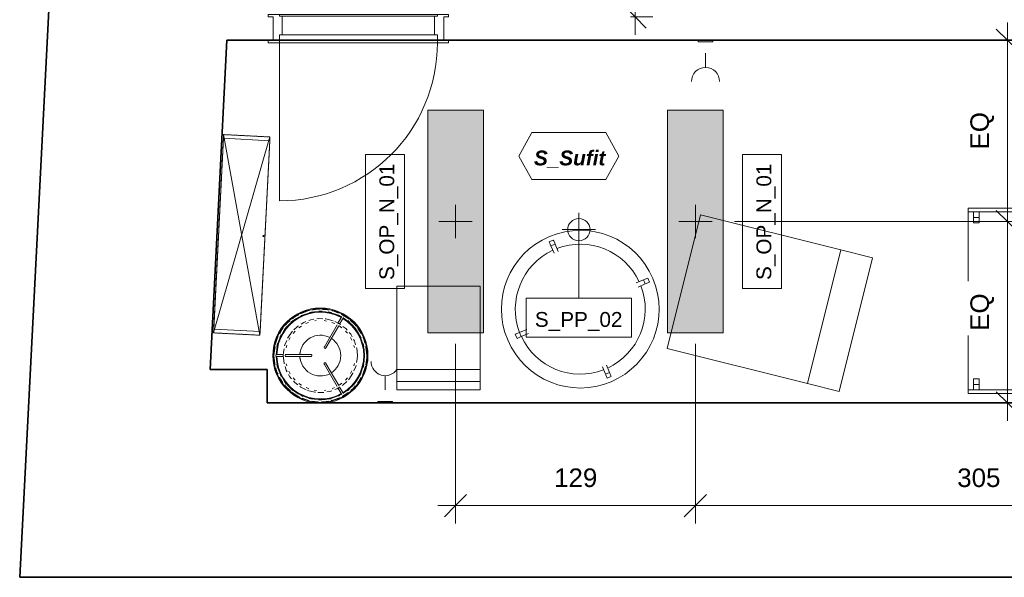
# Model space of a CAD drawing. Header units: centimetres. Extents: x -923 to 131, y 2044 to 2827.
# Tile 1 of 14: x -916 to -385, y 2044 to 2345. Entities that reach past the tile are written whole.
import ezdxf

# ---------------------------------------------------------------- set-up
doc = ezdxf.new("R2010")
doc.units = ezdxf.units.CM
doc.linetypes.add('Kreska', pattern=[0.635, 0.3175, -0.3175])
for name, color, linetype, lineweight in [('_Przerywana-1', 10, 'Kreska', 18), ('_Ukryte linie_-1', 253, 'Kreska', 18), ('Drzwi-1', 253, 'Continuous', 18), ('Meble-1', 253, 'Continuous', 18), ('Modele ogólne-1', 253, 'Continuous', 18), ('Oprawy oświetleniowe', 7, 'Continuous', 18), ('Oprawy oświetleniowe-1', 253, 'Continuous', 18), ('Osprzęt elektryczny-1', 253, 'Continuous', 18), ('Oznaczenia wielu kategorii', 50, 'Continuous', 9), ('Oznaczenia wielu kategorii-1', 7, 'Continuous', 9), ('Symbol gniazda-1', 253, 'Continuous', 18), ('Wymiary', 50, 'Continuous', 9), ('Wymiary-40', 50, 'Continuous', 9), ('Zabudowa-1', 253, 'Continuous', 18), ('Ściany', 7, 'Continuous', 18), ('Ściany-2', 250, 'Continuous', 35)]:
    doc.layers.add(name, color=color, linetype=linetype, lineweight=lineweight)
doc.styles.add('Arial', font='arial.ttf', dxfattribs={"height": 8})
doc.styles.add('Arial_1', font='arial.ttf', dxfattribs={"height": 10})
doc.styles.add('Arial_B_I', font='arialbi.ttf', dxfattribs={"height": 8})
doc.dimstyles.new('Przekątna_-_2_5_mm_Arial', dxfattribs={"dimscale": 30.48, "dimtxt": 10.202594, "dimasz": 0.393701, "dimexe": 0.314961, "dimexo": 0.19685, "dimgap": 0.229659, "dimtad": 1, "dimdec": 0, "dimzin": 0, "dimdsep": 46, "dimtxsty": 'Arial_1', "dimblk1": 'OBLIQUE', "dimblk2": 'OBLIQUE', "dimsah": 1, "dimcen": 0.09, "dimdle": 0.314961, "dimazin": 0, "dimtfac": 1, "dimtdec": 4, "dimtix": 1, "dimtmove": 0, "dimatfit": 3, "dimfxl": 1, "dimtvp": 1, "dimtfill": 1, "dimtolj": 1, "dimtzin": 0, "dimarcsym": 2})

# ---------------------------------------------------------------- blocks, each defined once
blk = doc.blocks.new('TD_szafka_z_frontem1 - TD_szafka_z_frontem 2-862398-Rzut_sufitu projektowany')
at = {"layer": '_Ukryte linie_-1'}
for p, q in [((-53.5, -13.8), (53.5, -13.8)), ((-53.5, -38.8), (-53.5, -13.8)), ((53.5, -13.8), (53.5, -38.8)), ((53.5, -38.8), (-53.5, -38.8))]:
    blk.add_line(p, q, dxfattribs=at)
at = {"layer": 'Modele ogólne-1'}
for p, q in [((-53.5, -38.8), (-53.5, -13.8)), ((-53.5, -13.8), (-51.5, -13.8)), ((-53.5, -13.8), (53.5, -38.8)), ((53.5, -13.8), (-53.5, -38.8)), ((-51.5, -13.8), (-51.5, -38.8)), ((-51.5, -13.8), (51.5, -13.8)), ((-51.5, -38.8), (-51.5, -13.8)), ((51.5, -38.8), (51.5, -13.8)), ((51.5, -13.8), (53.5, -13.8)), ((51.5, -13.8), (51.5, -38.8)), ((53.5, -13.8), (53.5, -38.8)), ((-51.5, -38.8), (-53.5, -38.8)), ((51.5, -38.8), (-51.5, -38.8)), ((53.5, -38.8), (51.5, -38.8))]:
    blk.add_line(p, q, dxfattribs=at)
at = {"layer": 'Zabudowa-1'}
blk.add_circle((0, -38), 0.3, dxfattribs=at)
blk = doc.blocks.new('Bimroom_Collection_Dining_Chair_2022 - Dining Chair-486973-Rzut_sufitu projektowany')
at = {"layer": 'Meble-1'}
for p, q in [((22.5, 28), (-22.5, 28)), ((-22.5, 28), (-22.5, -28)), ((22.5, -28), (22.5, 28)), ((-22.5, 23.5), (22.5, 23.5)), ((-22.5, 17), (22.5, 17)), ((-22.5, -28), (22.5, -28))]:
    blk.add_line(p, q, dxfattribs=at)
blk = doc.blocks.new('Lighting_Floor-mounting_Orsjo-Belysning_Aria-Floor-Lamp - Black-V1-Rzut_sufitu projektowany')
at = {"layer": 'Oprawy oświetleniowe-1'}
for p, q in [((-10.49, 21.58), (-9.8, 21.84)), ((-5.81, 23.24), (-4.17, 23.53)), ((-0.86, 23.91), (0.97, 23.89)), ((4.21, 23.53), (5.94, 23.19)), ((9.43, 21.97), (10.61, 21.5)), ((-15.77, 17.96), (-14.69, 18.94)), ((-11.57, 14.95), (-10.22, 15.94)), ((-7.74, 17.24), (-6.37, 17.86)), ((-2.98, 18.69), (-2.2, 18.86)), ((2.09, 18.86), (3.28, 18.62)), ((9, 16.58), (2.16, 4.75)), ((3.03, 4.25), (9.88, 16.12)), ((6.27, 17.88), (7.73, 17.25)), ((9.75, 17.38), (7.73, 18.37)), ((11.54, 20.99), (9.49, 17.44)), ((10.13, 15.98), (11.51, 15)), ((10.38, 16.98), (12.4, 20.47)), ((14.81, 18.86), (15.63, 18.1)), ((-21.89, 9.67), (-21.07, 11.29)), ((-19.35, 14.04), (-18.26, 15.47)), ((-14.69, 11.92), (-13.55, 13.19)), ((13.49, 13.25), (14.63, 12)), ((18.35, 15.38), (19.38, 13.99)), ((21.13, 11.21), (21.92, 9.56)), ((-23.45, 4.93), (-23.01, 6.45)), ((-18.48, 4.26), (-18.05, 5.59)), ((-17.02, 8.3), (-16.21, 9.72)), ((16.18, 9.76), (16.99, 8.4)), ((18.1, 5.47), (18.47, 4.37)), ((23.02, 6.44), (23.46, 4.8)), ((-19.94, 0.5), (-22.6, 0.5)), ((-5.19, 0.5), (-18.94, 0.5)), ((-5.04, 0.5), (-5.19, 0.5)), ((-5.19, 0.5), (-5.04, 0.5)), ((2.08, 4.61), (2.16, 4.75)), ((2.95, 4.11), (3.03, 4.25)), ((3.03, 4.25), (2.95, 4.11)), ((-23.02, -6.44), (-23.46, -4.8)), ((-22.6, -0.5), (-19.94, -0.5)), ((-18.94, -0.5), (-5.19, -0.5)), ((-18.1, -5.47), (-18.47, -4.37)), ((-5.04, -0.5), (-5.19, -0.5)), ((2.08, -4.61), (2.16, -4.75)), ((2.16, -4.75), (2.08, -4.61)), ((2.16, -4.75), (9, -16.58)), ((2.95, -4.11), (3.03, -4.25)), ((9.88, -16.12), (3.03, -4.25)), ((18.48, -4.26), (18.05, -5.59)), ((23.45, -4.93), (23.01, -6.45)), ((-21.13, -11.21), (-21.92, -9.56)), ((-16.18, -9.76), (-16.99, -8.4)), ((17.02, -8.3), (16.21, -9.72)), ((21.89, -9.67), (21.07, -11.29)), ((-18.35, -15.38), (-19.38, -13.99)), ((-13.49, -13.25), (-14.63, -12)), ((-10.13, -15.98), (-11.51, -15)), ((11.57, -14.95), (10.22, -15.94)), ((14.69, -11.92), (13.55, -13.19)), ((19.35, -14.04), (18.26, -15.47)), ((-14.81, -18.86), (-15.63, -18.1)), ((-6.27, -17.88), (-7.71, -17.25)), ((-2.09, -18.86), (-3.28, -18.62)), ((2.98, -18.69), (2.2, -18.86)), ((7.71, -17.25), (6.37, -17.86)), ((9.49, -17.44), (11.54, -20.99)), ((10.19, -17.1), (10.4, -16.96)), ((12.4, -20.48), (10.38, -16.98)), ((15.77, -17.96), (14.69, -18.94)), ((-9.43, -21.97), (-10.61, -21.5)), ((-4.21, -23.53), (-5.94, -23.19)), ((0.86, -23.91), (-0.97, -23.89)), ((5.81, -23.24), (4.17, -23.53)), ((10.49, -21.58), (9.8, -21.84))]:
    blk.add_line(p, q, dxfattribs=at)
at = {"layer": 'Oprawy oświetleniowe-1', "flags": 128}
for points in [[(-11.67, 22.01), (-14.35, 20.48), (-15.03, 19.9)], [(-5.81, 24.29), (-6.13, 24.24), (-10.41, 22.73), (-10.64, 22.6)], [(-0.69, 24.92), (-1.64, 24.95), (-4.54, 24.49)], [(4.52, 24.49), (2.9, 24.83), (1.09, 24.88)], [(9.82, 22.88), (7.34, 23.9), (6.29, 24.12)], [(15.48, 19.62), (15.36, 19.73), (11.54, 22.18), (11.14, 22.34)], [(-16.38, 18.76), (-17.81, 17.54), (-18.82, 16.31)], [(-11.77, 16.1), (-12.35, 15.73), (-14.23, 13.91)], [(-7.84, 18.31), (-8.92, 17.9), (-10.4, 16.96)], [(-3.45, 19.6), (-5.12, 19.33), (-6.25, 18.91)], [(1.38, 19.85), (-1.11, 19.97), (-1.84, 19.85)], [(6.99, 18.73), (6.88, 18.78), (2.94, 19.78), (2.65, 19.8)], [(10.97, 16.67), (10.53, 17.01), (10.13, 17.2)], [(19.14, 16), (18.68, 16.62), (16.12, 19.02)], [(-19.98, 14.91), (-20.69, 14.03), (-21.92, 11.81)], [(-15.09, 13.09), (-15.27, 12.91), (-17.56, 9.56), (-17.63, 9.41)], [(14.4, 13.77), (13.74, 14.53), (12.19, 15.73)], [(17.13, 10.13), (16.39, 11.46), (15.51, 12.48)], [(22.01, 11.67), (21.37, 12.97), (20.16, 14.62)], [(-22.65, 10.49), (-22.89, 10.06), (-24.33, 5.76), (-24.35, 5.65)], [(-18.13, 8.22), (-19.13, 5.82), (-19.24, 5.27)], [(19.03, 5.81), (18.37, 7.91), (17.95, 8.67)], [(24, 6.64), (23.37, 8.89), (22.81, 10.02)], [(-24.44, 4.98), (-24.97, 1.26), (-25, 0)], [(-25, 0), (-24.59, -4.52), (-24.43, -5.1)], [(-24, 0.02), (-23.78, 0.42), (-23.51, 0.5)], [(-23.51, 0.5), (-23.11, 0.5), (-22.6, 0.5)], [(-22.6, 0.5), (-23.01, 0.5), (-23.51, 0.5), (-23.51, 0.5)], [(-19.55, 3.69), (-19.92, 1.84), (-20, 0)], [(-20, 0), (-19.59, -4.04), (-19.46, -4.44)], [(-5.04, 0.5), (-4.61, 0.27), (-4.54, 0)], [(-4.54, 0), (-4.77, -0.42), (-5.04, -0.5)], [(2.27, 3.93), (2.02, 4.34), (2.08, 4.61)], [(2.16, 4.75), (2.08, 4.61), (2.08, 4.61)], [(2.95, 4.11), (2.54, 3.86), (2.27, 3.93)], [(20, 0), (19.59, 4.04), (19.46, 4.44)], [(19.55, -3.69), (19.92, -1.84), (20, 0)], [(25, 0), (24.59, 4.52), (24.43, 5.1)], [(24.44, -4.98), (24.97, -1.26), (25, 0)], [(-23.51, -0.5), (-23.93, -0.27), (-24, -0.06)], [(-23.51, -0.5), (-23.11, -0.5), (-22.6, -0.5)], [(-22.6, -0.5), (-23.39, -0.5), (-23.51, -0.5)], [(-5.19, -0.5), (-5.04, -0.5), (-5.04, -0.5)], [(2.08, -4.61), (2.07, -4.13), (2.27, -3.93)], [(2.27, -3.93), (2.75, -3.92), (2.95, -4.11)], [(3.03, -4.25), (2.95, -4.11), (2.95, -4.11)], [(18.13, -8.22), (19.13, -5.82), (19.24, -5.27)], [(-24, -6.64), (-23.37, -8.89), (-22.81, -10.02)], [(-19.03, -5.81), (-18.37, -7.91), (-17.95, -8.67)], [(-17.13, -10.13), (-16.39, -11.46), (-15.51, -12.48)], [(15.09, -13.09), (15.27, -12.91), (17.56, -9.56), (17.63, -9.41)], [(22.65, -10.49), (22.89, -10.06), (24.33, -5.76), (24.35, -5.65)], [(-22.01, -11.67), (-21.37, -12.97), (-20.16, -14.62)], [(-14.4, -13.77), (-13.74, -14.53), (-12.19, -15.73)], [(11.77, -16.1), (12.35, -15.73), (14.23, -13.91)], [(19.98, -14.91), (20.69, -14.03), (21.92, -11.81)], [(-19.14, -16), (-18.68, -16.62), (-16.12, -19.02)], [(-15.48, -19.62), (-15.36, -19.73), (-11.54, -22.18), (-11.14, -22.34)], [(-10.97, -16.67), (-10.53, -17.01), (-7.73, -18.37)], [(-6.99, -18.73), (-6.88, -18.78), (-2.94, -19.78), (-2.65, -19.8)], [(-1.38, -19.85), (1.11, -19.97), (1.84, -19.85)], [(3.45, -19.6), (5.12, -19.33), (6.25, -18.91)], [(7.84, -18.31), (8.92, -17.9), (9.76, -17.37)], [(11.67, -22.01), (14.35, -20.48), (15.03, -19.9)], [(16.38, -18.76), (17.81, -17.54), (18.82, -16.31)], [(-9.82, -22.88), (-7.34, -23.9), (-6.29, -24.12)], [(-4.52, -24.49), (-2.9, -24.83), (-1.09, -24.88)], [(0.69, -24.92), (1.64, -24.95), (4.54, -24.49)], [(5.81, -24.29), (6.13, -24.24), (10.41, -22.73), (10.64, -22.6)]]:
    blk.add_lwpolyline(points, dxfattribs=at)
at = {"layer": 'Oprawy oświetleniowe-1'}
for radius, start, end in [(25.65, 360, 180), (25.25, 360, 180), (23.75, 61.1989, 178.9291), (23.39, 61.2164, 178.7838), (23.39, 61.2163, 178.7839), (23.39, 360, 58.7637), (23.39, 0, 58.7638), (23.75, 360, 58.7824), (11, 62.6343, 177.402), (11, 0, 57.4399), (25.65, 180, 360), (25.25, 180, 360), (11, 302.6286, 360), (23.39, 301.232, 360), (23.75, 301.2145, 360), (23.75, 181.0829, 298.7984), (23.39, 181.1724, 298.7798), (23.39, 181.1721, 298.7797), (11, 182.6343, 297.402), (23.39, 301.232, 360)]:
    blk.add_arc((0, 0), radius, start, end, dxfattribs=at)
for centre, major_axis, ratio, start_param, end_param in [((12.25, 21.22), (-0.433, 0.25), 0.610127, 4.712389, 5.129829), ((12.25, 21.22), (-0.433, 0.25), 0.610127, 4.18879, 4.712389), ((9.75, 16.89), (-0.433, 0.25), 0.99028, 4.712389, 5.480009), ((9.75, 16.89), (-0.433, 0.25), 0.99028, 4.03301, 4.712389), ((-19.5, 0), (0, 0.5), 0.99028, 4.712389, 5.098534), ((-19.5, 0), (0, 0.5), 0.99028, 4.334574, 4.712389), ((-10.52, 0), (0, 2.23), 0.305363, 0.314159, 1.331056), ((-10.52, 0), (0, 2.23), 0.305363, 1.810986, 2.827433), ((9.75, -16.89), (0.433, 0.25), 0.99028, 3.944768, 4.712389), ((9.75, -16.89), (0.433, 0.25), 0.99028, 4.712389, 5.391768), ((12.29, -21.29), (0.433, 0.25), 0.610127, 3.926991, 4.712389), ((12.29, -21.29), (0.433, 0.25), 0.610127, 4.712389, 5.497787)]:
    blk.add_ellipse(centre, major_axis=major_axis, ratio=ratio, start_param=start_param, end_param=end_param, dxfattribs=at)
blk = doc.blocks.new('350238_Oak Coffee table HOLLY Dia 800x500 - 350238_Oak Coffee table HOLLY Dia 800x500-869748-Rzut_sufitu projektowany')
at = {"layer": 'Meble-1'}
for p, q in [((1.2, 37.51), (-1.2, 37.51)), ((-1.2, 37.51), (-1.2, 36.98)), ((1.2, 36.98), (1.2, 37.51)), ((-1.2, 36.98), (-1.2, 35.57)), ((-1.2, 35.57), (-1.2, 35.08)), ((-1.2, 35.08), (-1.2, 30.84)), ((-1.2, 35.08), (1.2, 35.08)), ((1.2, 35.57), (1.2, 36.98)), ((1.2, 35.08), (1.2, 35.57)), ((1.2, 30.84), (1.2, 35.08)), ((-39.98, 1.2), (-39.98, -1.2)), ((-39.46, 1.2), (-39.98, 1.2)), ((-38.04, 1.2), (-39.46, 1.2)), ((-37.55, 1.2), (-38.04, 1.2)), ((-33.31, 1.2), (-37.55, 1.2)), ((-37.55, -1.2), (-37.55, 1.2)), ((37.55, 1.2), (33.31, 1.2)), ((38.04, 1.2), (37.55, 1.2)), ((37.55, 1.2), (37.55, -1.2)), ((39.46, 1.2), (38.04, 1.2)), ((39.98, 1.2), (39.46, 1.2)), ((39.98, -1.2), (39.98, 1.2)), ((-39.98, -1.2), (-39.46, -1.2)), ((-39.46, -1.2), (-38.04, -1.2)), ((-38.04, -1.2), (-37.55, -1.2)), ((-37.55, -1.2), (-33.31, -1.2)), ((33.31, -1.2), (37.55, -1.2)), ((37.55, -1.2), (38.04, -1.2)), ((38.04, -1.2), (39.46, -1.2)), ((39.46, -1.2), (39.98, -1.2)), ((-1.2, -33.31), (-1.2, -37.55)), ((1.2, -37.55), (1.2, -33.31)), ((-1.2, -37.55), (-1.2, -38.04)), ((1.2, -37.55), (-1.2, -37.55)), ((-1.2, -38.04), (-1.2, -39.46)), ((-1.2, -39.46), (-1.2, -39.98)), ((-1.2, -39.98), (1.2, -39.98)), ((1.2, -38.04), (1.2, -37.55)), ((1.2, -39.46), (1.2, -38.04)), ((1.2, -39.98), (1.2, -39.46))]:
    blk.add_line(p, q, dxfattribs=at)
for radius, start, end in [(42.5, 0, 180), (35, 91.9672, 178.0243), (35, 1.9757, 88.0328), (42.5, 180, 360), (35, 181.9757, 268.0328), (35, 271.9672, 358.0243)]:
    blk.add_arc((0, 0), radius, start, end, dxfattribs=at)
blk = doc.blocks.new('Armchair Plump - Armchair Plump 2-884728-Rzut_sufitu projektowany')
at = {"layer": 'Meble-1'}
for p, q in [((-37.1, 54.15), (37.1, 54.15)), ((-37.1, 36.47), (-37.1, 54.15)), ((37.1, 54.15), (37.1, 36.47)), ((37.1, 36.47), (-37.1, 36.47)), ((-37.1, 36.47), (-37.1, -41.48)), ((37.1, 36.47), (37.1, -41.48)), ((-37.1, -41.48), (37.1, -41.48))]:
    blk.add_line(p, q, dxfattribs=at)
blk = doc.blocks.new('Blocks_Beller Wardrobe_F03844EN - Unique-887108-Rzut_sufitu projektowany')
at = {"layer": 'Zabudowa-1'}
for p, q in [((-50, -32.5), (-50, 27.5)), ((-50, 27.5), (-48, 27.5)), ((-48, 27.5), (-48, 25.5)), ((-48, 25.5), (-48, 27.5)), ((-48, 27.5), (48, 27.5)), ((48, 25.5), (48, 27.5)), ((48, 27.5), (50, 27.5)), ((48, 27.5), (48, 25.5)), ((50, 27.5), (50, -32.5)), ((-48, 22.5), (-48, 25.5)), ((-48, 25.5), (-45, 25.5)), ((-48, 22.5), (-48, -26.5)), ((-48, -26.5), (-48, 22.5)), ((-45, 22.5), (-48, 22.5)), ((-45, 25.5), (-45, 22.5)), ((-42, 25.5), (-45, 25.5)), ((-42, 22.5), (-45, 22.5)), ((-42, 22.5), (-42, 25.5)), ((45, 25.5), (42, 25.5)), ((42, 25.5), (42, 22.5)), ((45, 22.5), (42, 22.5)), ((45, 25.5), (48, 25.5)), ((45, 22.5), (45, 25.5)), ((48, 22.5), (45, 22.5)), ((48, 25.5), (48, 22.5)), ((48, -26.5), (48, 22.5)), ((48, 22.5), (48, -26.5)), ((-48, -29.5), (-48, -26.5)), ((-48, -26.5), (-45, -26.5)), ((-45, -26.5), (-45, -29.5)), ((-45, -26.5), (-42, -26.5)), ((-42, -29.5), (-42, -26.5)), ((42, -26.5), (42, -29.5)), ((42, -26.5), (45, -26.5)), ((45, -29.5), (45, -26.5)), ((45, -26.5), (48, -26.5)), ((48, -26.5), (48, -29.5)), ((-48, -29.5), (-48, -32.5)), ((-48, -32.5), (-48, -29.5)), ((-45, -29.5), (-48, -29.5)), ((-45, -29.5), (-42, -29.5)), ((42, -29.5), (45, -29.5)), ((48, -29.5), (45, -29.5)), ((48, -32.5), (48, -29.5)), ((48, -29.5), (48, -32.5)), ((-48, -32.5), (-50, -32.5)), ((48, -32.5), (-48, -32.5)), ((50, -32.5), (48, -32.5))]:
    blk.add_line(p, q, dxfattribs=at)
blk = doc.blocks.new('_TD_drzwi - _TD_drzwi-919488-Rzut_sufitu projektowany')
at = {"layer": '_Przerywana-1'}
for p, q in [((-42.6, 7.65), (42.6, 7.65)), ((42.6, -7.65), (-42.6, -7.65))]:
    blk.add_line(p, q, dxfattribs=at)
at = {"layer": 'Drzwi-1'}
for p, q in [((-48.6, 7.65), (-48.6, 6.25)), ((-42.6, 7.65), (-48.6, 7.65)), ((-48.6, 6.25), (-46, 6.25)), ((-46, -6.25), (-46, 6.25)), ((42.6, 7.65), (-42.6, 7.65)), ((-42.6, 7.65), (-42.6, 6.65)), ((-41, 6.65), (-42.6, 6.65)), ((41, 6.65), (-41, 6.65)), ((-41, 6.65), (-41, -3.45)), ((41, -3.45), (41, 6.65)), ((41, 6.65), (42.6, 6.65)), ((42.6, 6.65), (42.6, 7.65)), ((42.6, 7.65), (48.6, 7.65)), ((48.6, 6.25), (46, 6.25)), ((46, 6.25), (46, -6.25)), ((48.6, 7.65), (48.6, 6.25)), ((-42.6, -3.45), (-41, -3.45)), ((-42.6, -3.45), (-42.6, -7.65)), ((-41, -3.45), (41, -3.45)), ((42.6, -3.45), (41, -3.45)), ((42.6, -7.65), (42.6, -3.45)), ((-48.6, -7.65), (-48.6, -6.25)), ((-46, -6.25), (-48.6, -6.25)), ((-48.6, -7.65), (-42.6, -7.65)), ((-42.6, -7.65), (42.6, -7.65)), ((-42.6, -7.65), (-42.6, -92.85)), ((48.6, -7.65), (42.6, -7.65)), ((46, -6.25), (48.6, -6.25)), ((48.6, -6.25), (48.6, -7.65))]:
    blk.add_line(p, q, dxfattribs=at)
blk.add_arc((-42.6, -7.65), 85.2, 270, 360, dxfattribs=at)
blk = doc.blocks.new('TD_gniazda_wlaczniki_r01 - Gniazdo_wtykowe-V4-Rzut_sufitu projektowany')
at = {"layer": 'Osprzęt elektryczny-1'}
for p, q in [((-793.24, 2546.91), (-793.65, 2538.92)), ((-793.24, 2546.91), (-792.44, 2546.87)), ((-792.85, 2538.88), (-792.44, 2546.87)), ((-793.65, 2538.92), (-792.85, 2538.88))]:
    blk.add_line(p, q, dxfattribs=at)
at = {"layer": 'Symbol gniazda-1'}
blk.add_line((-786.38, 2542.55), (-778.79, 2542.16), dxfattribs=at)
blk.add_arc((-771.2, 2541.77), 7.6, 87.0641, 267.0641, dxfattribs=at)
blk = doc.blocks.new('TD_gniazda_wlaczniki_r01 - Gniazdo_wtykowe-V7-Rzut_sufitu projektowany')
at = {"layer": 'Osprzęt elektryczny-1'}
for p, q in [((-714.86, 2138.88), (-722.86, 2138.88)), ((-722.86, 2138.08), (-722.86, 2138.88)), ((-714.86, 2138.88), (-714.86, 2138.08)), ((-722.86, 2138.08), (-714.86, 2138.08))]:
    blk.add_line(p, q, dxfattribs=at)
at = {"layer": 'Symbol gniazda-1'}
blk.add_line((-718.86, 2145.15), (-718.86, 2152.75), dxfattribs=at)
blk.add_arc((-718.86, 2160.35), 7.6, 180, 326.1045, dxfattribs=at)
blk = doc.blocks.new('Zabudowa_szachtu - Zabudowa_szachtu-810167-Rzut_sufitu projektowany')
at = {"layer": 'Ściany-2'}
for p, q in [((-813.28, 2156.1), (-782.54, 2156.1)), ((-782.54, 2156.1), (-782.54, 2138.08)), ((-782.54, 2138.08), (-486.86, 2138.08))]:
    blk.add_line(p, q, dxfattribs=at)
blk = doc.blocks.new('Wisząca_okrągła - Czujka ppoż_do relokacji-912156-Rzut_sufitu projektowany')
at = {"layer": 'Oprawy oświetleniowe'}
for p, q in [((0, 9), (0, -9)), ((-9, 0), (9, 0))]:
    blk.add_line(p, q, dxfattribs=at)
for start, end in [(90, 270), (270, 90)]:
    blk.add_arc((0, 0), 6, start, end, dxfattribs=at)
blk = doc.blocks.new('Wisząca_podłużna - Nowa oprawa 30_120-912776-Rzut_sufitu projektowany')
at = {"layer": 'Oprawy oświetleniowe'}
blk.add_hatch(color=256, dxfattribs=at).paths.add_polyline_path([(59.67, -15), (-60, -15), (-60, 15), (60, 15), (60, -15)])
for p, q in [((60, 15), (-60, 15)), ((-60, 15), (-60, -15)), ((60, -15), (60, 15)), ((0, 9), (0, -9)), ((-9, 0), (9, 0)), ((-60, -15), (60, -15))]:
    blk.add_line(p, q, dxfattribs=at)
blk = doc.blocks.new('Tag_MC_Opisy_ścian - Tag_MC_Kod_key_2mm-911955-Rzut_sufitu projektowany')
at = {"layer": 'Oznaczenia wielu kategorii'}
for p, q in [((-0.69, -0.009), (-0.515, 0.306)), ((0.485, 0.306), (-0.515, 0.306)), ((0.66, -0.009), (0.485, 0.306)), ((-0.69, -0.009), (-0.515, -0.324)), ((0.66, -0.009), (0.485, -0.324)), ((-0.515, -0.324), (0.485, -0.324))]:
    blk.add_line(p, q, dxfattribs=at)
blk = doc.blocks.new('DIMBLOCK1-Rzut_sufitu projektowany')
at = {"layer": 'Wymiary-40', "color": 250, "lineweight": 35}
for p, q in [((-584.22, 2428.12), (-590.22, 2434.12)), ((-584.22, 2428.12), (-578.22, 2422.12)), ((-584.22, 2346.08), (-590.22, 2352.08)), ((-584.22, 2346.08), (-578.22, 2340.08))]:
    blk.add_line(p, q, dxfattribs=at)
at = {"layer": 'Wymiary-40'}
for p, q in [((-584.22, 2428.12), (-593.82, 2428.12)), ((-584.22, 2336.48), (-584.22, 2428.12)), ((-584.22, 2428.12), (-567.82, 2428.12)), ((-584.22, 2346.08), (-586.7, 2346.08)), ((-584.22, 2346.08), (-574.62, 2346.08))]:
    blk.add_line(p, q, dxfattribs=at)
at = {"layer": 'Wymiary-40', "color": 0, "insert": (-604.2, 2379.4), "char_height": 10, "width": 18.4588, "attachment_point": 1, "rotation": 90, "line_spacing_factor": 0.941778, "style": 'Arial_1', "bg_fill": 3, "box_fill_scale": 1.25, "bg_fill_color": 256, "bg_fill_true_color": 13158600, "bg_fill_transparency": 0}
blk.add_mtext('82', dxfattribs=at)
blk = doc.blocks.new('_Oblique')
at = {"color": 0, "linetype": 'ByBlock', "lineweight": -2}
blk.add_line((-0.5, -0.5), (0.5, 0.5), dxfattribs=at)
blk = doc.blocks.new('DIMBLOCK12-Rzut_sufitu projektowany')
at = {"layer": 'Wymiary-40'}
for p, q in [((-680.97, 2082.75), (-680.97, 2169.83)), ((-551.65, 2082.75), (-551.65, 2169.83)), ((-690.57, 2082.75), (-551.65, 2082.75)), ((-680.97, 2082.75), (-680.97, 2073.15)), ((-551.65, 2082.75), (-551.65, 2073.15))]:
    blk.add_line(p, q, dxfattribs=at)
at = {"layer": 'Wymiary-40', "color": 250, "lineweight": 35}
for p, q in [((-680.97, 2082.75), (-674.97, 2088.75)), ((-551.65, 2082.75), (-545.65, 2088.75)), ((-680.97, 2082.75), (-686.97, 2076.75)), ((-551.65, 2082.75), (-557.65, 2076.75))]:
    blk.add_line(p, q, dxfattribs=at)
at = {"layer": 'Wymiary-40', "color": 0, "insert": (-627.84, 2102.74), "char_height": 10, "width": 27.6883, "attachment_point": 1, "line_spacing_factor": 0.941778, "style": 'Arial_1', "bg_fill": 3, "box_fill_scale": 1.25, "bg_fill_color": 256, "bg_fill_true_color": 13158600, "bg_fill_transparency": 0}
blk.add_mtext('129', dxfattribs=at)
blk = doc.blocks.new('DIMBLOCK13-Rzut_sufitu projektowany')
at = {"layer": 'Wymiary-40'}
for p, q in [((-551.65, 2082.75), (-551.65, 2169.83)), ((-246.39, 2082.75), (-246.39, 2169.83)), ((-551.65, 2082.75), (-246.39, 2082.75)), ((-551.65, 2082.75), (-551.65, 2073.15)), ((-246.39, 2082.75), (-246.39, 2073.15))]:
    blk.add_line(p, q, dxfattribs=at)
at = {"layer": 'Wymiary-40', "color": 250, "lineweight": 35}
for p, q in [((-551.65, 2082.75), (-545.65, 2088.75)), ((-246.39, 2082.75), (-240.39, 2088.75)), ((-551.65, 2082.75), (-557.65, 2076.75)), ((-246.39, 2082.75), (-252.39, 2076.75))]:
    blk.add_line(p, q, dxfattribs=at)
at = {"layer": 'Wymiary-40', "color": 0, "insert": (-410.55, 2102.74), "char_height": 10, "width": 27.6883, "attachment_point": 1, "line_spacing_factor": 0.941778, "style": 'Arial_1', "bg_fill": 3, "box_fill_scale": 1.25, "bg_fill_color": 256, "bg_fill_true_color": 13158600, "bg_fill_transparency": 0}
blk.add_mtext('305', dxfattribs=at)
blk = doc.blocks.new('DIMBLOCK15-Rzut_sufitu projektowany')
at = {"layer": 'Wymiary-40', "color": 250, "lineweight": 35}
for p, q in [((-383.48, 2235.83), (-389.48, 2241.83)), ((-383.48, 2235.83), (-377.48, 2229.83)), ((-383.48, 2138.08), (-389.48, 2144.08)), ((-383.48, 2138.08), (-377.48, 2132.08))]:
    blk.add_line(p, q, dxfattribs=at)
at = {"layer": 'Wymiary-40'}
for p, q in [((-383.48, 2235.83), (-530.65, 2235.83)), ((-383.48, 2128.48), (-383.48, 2235.83)), ((-383.48, 2235.83), (-373.88, 2235.83)), ((-383.48, 2138.08), (-385.97, 2138.08)), ((-383.48, 2138.08), (-373.88, 2138.08))]:
    blk.add_line(p, q, dxfattribs=at)
at = {"layer": 'Wymiary-40', "color": 0, "insert": (-403.46, 2176.91), "char_height": 10, "width": 24.1095, "attachment_point": 1, "rotation": 90, "line_spacing_factor": 0.941778, "style": 'Arial_1', "bg_fill": 3, "box_fill_scale": 1.25, "bg_fill_color": 256, "bg_fill_true_color": 13158600, "bg_fill_transparency": 0}
blk.add_mtext('EQ', dxfattribs=at)
blk = doc.blocks.new('DIMBLOCK16-Rzut_sufitu projektowany')
at = {"layer": 'Wymiary-40'}
for p, q in [((-383.48, 2235.83), (-383.48, 2343.18)), ((-383.48, 2333.58), (-385.97, 2333.58)), ((-383.48, 2333.58), (-373.88, 2333.58)), ((-383.48, 2235.83), (-530.65, 2235.83)), ((-383.48, 2235.83), (-373.88, 2235.83))]:
    blk.add_line(p, q, dxfattribs=at)
at = {"layer": 'Wymiary-40', "color": 250, "lineweight": 35}
for p, q in [((-383.48, 2333.58), (-389.48, 2339.58)), ((-383.48, 2333.58), (-377.48, 2327.58)), ((-383.48, 2235.83), (-389.48, 2241.83)), ((-383.48, 2235.83), (-377.48, 2229.83))]:
    blk.add_line(p, q, dxfattribs=at)
at = {"layer": 'Wymiary-40', "color": 0, "insert": (-403.46, 2274.66), "char_height": 10, "width": 24.1095, "attachment_point": 1, "rotation": 90, "line_spacing_factor": 0.941778, "style": 'Arial_1', "bg_fill": 3, "box_fill_scale": 1.25, "bg_fill_color": 256, "bg_fill_true_color": 13158600, "bg_fill_transparency": 0}
blk.add_mtext('EQ', dxfattribs=at)

msp = doc.modelspace()

# ---------------------------------------------------------------- linework, layer by layer
at = {"layer": 'Oznaczenia wielu kategorii'}
msp.add_line((-614.47, 2222.47), (-614.47, 2194.51), dxfattribs=at)
at = {"layer": 'Oznaczenia wielu kategorii', "flags": 128}
for points in [[(-729.46, 2199.67), (-729.46, 2271.99), (-708.5, 2271.99), (-708.5, 2199.67)], [(-642.81, 2194.51), (-586.13, 2194.51), (-586.13, 2173.55), (-642.81, 2173.55)]]:
    msp.add_lwpolyline(points, close=True, dxfattribs=at)
at = {"layer": 'Ściany-2'}
for p, q in [((-915.87, 2044.08), (-878.38, 2775.08)), ((-804.18, 2333.58), (-813.28, 2156.1)), ((-59.22, 2333.58), (-804.18, 2333.58)), ((-486.86, 2138.08), (-314.22, 2138.08)), ((131.08, 2044.08), (-915.87, 2044.08))]:
    msp.add_line(p, q, dxfattribs=at)

# ---------------------------------------------------------------- block references
at = {"layer": '_Przerywana-1'}
msp.add_blockref('_TD_drzwi - _TD_drzwi-919488-Rzut_sufitu projektowany', (-733.32, 2339.83), dxfattribs=at)
at = {"layer": 'Meble-1'}
for name, p, rotation in [('350238_Oak Coffee table HOLLY Dia 800x500 - 350238_Oak Coffee table HOLLY Dia 800x500-869748-Rzut_sufitu projektowany', (-613.73, 2188.61), 112.9999999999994), ('Armchair Plump - Armchair Plump 2-884728-Rzut_sufitu projektowany', (-517.67, 2193.37), 255.9999999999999), ('Bimroom_Collection_Dining_Chair_2022 - Dining Chair-486973-Rzut_sufitu projektowany', (-690.18, 2173.08), 180)]:
    msp.add_blockref(name, p, dxfattribs=dict(at, rotation=rotation))
at = {"layer": 'Modele ogólne-1', "rotation": 87.07969913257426}
msp.add_blockref('TD_szafka_z_frontem1 - TD_szafka_z_frontem 2-862398-Rzut_sufitu projektowany', (-822.45, 2229.96), dxfattribs=at)
at = {"layer": 'Oprawy oświetleniowe', "extrusion": (0, 0, -1)}
for name, p, rotation in [('Wisząca_podłużna - Nowa oprawa 30_120-912776-Rzut_sufitu projektowany', (680.97, 2235.83), 89.9999999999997), ('Wisząca_podłużna - Nowa oprawa 30_120-912776-Rzut_sufitu projektowany', (551.65, 2235.83), 89.9999999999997), ('Wisząca_okrągła - Czujka ppoż_do relokacji-912156-Rzut_sufitu projektowany', (614.47, 2231.47), 180)]:
    msp.add_blockref(name, p, dxfattribs=dict(at, rotation=rotation))
at = {"layer": 'Oprawy oświetleniowe-1'}
msp.add_blockref('Lighting_Floor-mounting_Orsjo-Belysning_Aria-Floor-Lamp - Black-V1-Rzut_sufitu projektowany', (-753.82, 2163.58), dxfattribs=at)
at = {"layer": 'Oznaczenia wielu kategorii', "xscale": 39.99999999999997, "yscale": 39.99999999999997, "zscale": 39.99999999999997}
msp.add_blockref('Tag_MC_Opisy_ścian - Tag_MC_Kod_key_2mm-911955-Rzut_sufitu projektowany', (-619.29, 2271.51), dxfattribs=at)
at = {"layer": 'Symbol gniazda-1', "rotation": 272.9359002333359}
msp.add_blockref('TD_gniazda_wlaczniki_r01 - Gniazdo_wtykowe-V4-Rzut_sufitu projektowany', (-3045.15, 1410.93), dxfattribs=at)
at = {"layer": 'Symbol gniazda-1'}
msp.add_blockref('TD_gniazda_wlaczniki_r01 - Gniazdo_wtykowe-V7-Rzut_sufitu projektowany', (0, 0), dxfattribs=at)
at = {"layer": 'Zabudowa-1', "rotation": 269.9999999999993}
msp.add_blockref('Blocks_Beller Wardrobe_F03844EN - Unique-887108-Rzut_sufitu projektowany', (-372.22, 2193.08), dxfattribs=at)
at = {"layer": 'Ściany'}
msp.add_blockref('Zabudowa_szachtu - Zabudowa_szachtu-810167-Rzut_sufitu projektowany', (0, 0), dxfattribs=at)

# ---------------------------------------------------------------- texts
at = {"layer": 'Oznaczenia wielu kategorii-1', "char_height": 8, "attachment_point": 5, "line_spacing_factor": 0.936439}
for s, insert, width, style in [('\\pxqc,t5,10,15,20,25,30,35,40,45,50,55,60,65,70,75,80,85,90,95,100,105,110,115,120,125,130,135,140,145,150,155,160;{S_Sufit}', (-619.43, 2269.39), 39.44, 'Arial_B_I'), ('\\pxqc,t5,10,15,20,25,30,35,40,45,50,55,60,65,70,75,80,85,90,95,100,105,110,115,120,125,130,135,140,145,150,155,160;{S_PP_02}', (-614.59, 2181.91), 48.68, 'Arial')]:
    msp.add_mtext(s, dxfattribs=dict(at, insert=insert, width=width, style=style))
at = {"layer": 'Oznaczenia wielu kategorii-1', "insert": (-716.86, 2235.69), "char_height": 8, "width": 64.32, "attachment_point": 5, "rotation": 90, "line_spacing_factor": 0.936439, "style": 'Arial'}
msp.add_mtext('\\pxqc,t5,10,15,20,25,30,35,40,45,50,55,60,65,70,75,80,85,90,95,100,105,110,115,120,125,130,135,140,145,150,155,160;{S_OP_N_01}', dxfattribs=at)

# ---------------------------------------------------------------- dimensions: what is measured, and where the dimension line sits
at = {"layer": 'Wymiary'}
dim = msp.add_linear_dim(base=(-584.22, 2428.12), p1=(-592.7, 2346.08), p2=(-561.82, 2428.12), angle=90, dimstyle='Przekątna_-_2_5_mm_Arial', override={"dimpost": '<>', "dimfxl": 87.658231}, dxfattribs=at)
dim.commit()
dim.dimension.update_dxf_attribs({"geometry": 'DIMBLOCK1-Rzut_sufitu projektowany', "text_midpoint": (-596.32, 2387.1)})

# ---------------------------------------------------------------- next in the draw order: dimensions: what is measured, and where the dimension line sits
dim = msp.add_linear_dim(base=(-551.65, 2082.75), p1=(-680.97, 2175.83), p2=(-551.65, 2175.83), dimstyle='Przekątna_-_2_5_mm_Arial', override={"dimpost": '<>', "dimfxl": 129.3256}, dxfattribs=at)
dim.commit()
dim.dimension.update_dxf_attribs({"geometry": 'DIMBLOCK12-Rzut_sufitu projektowany', "text_midpoint": (-616.31, 2094.86)})

# ---------------------------------------------------------------- next in the draw order: dimensions: what is measured, and where the dimension line sits
dim = msp.add_linear_dim(base=(-246.39, 2082.75), p1=(-551.65, 2175.83), p2=(-246.39, 2175.83), dimstyle='Przekątna_-_2_5_mm_Arial', override={"dimpost": '<>', "dimfxl": 305.25629}, dxfattribs=at)
dim.commit()
dim.dimension.update_dxf_attribs({"geometry": 'DIMBLOCK13-Rzut_sufitu projektowany', "text_midpoint": (-399.02, 2094.86)})

# ---------------------------------------------------------------- next in the draw order: dimensions: what is measured, and where the dimension line sits
dim = msp.add_linear_dim(base=(-383.48, 2235.83), p1=(-391.97, 2138.08), p2=(-536.65, 2235.83), angle=90, text='EQ', dimstyle='Przekątna_-_2_5_mm_Arial', override={"dimpost": '<>', "dimfxl": 174.605935}, dxfattribs=at)
dim.commit()
dim.dimension.update_dxf_attribs({"geometry": 'DIMBLOCK15-Rzut_sufitu projektowany', "text_midpoint": (-395.96, 2186.95)})

# ---------------------------------------------------------------- next in the draw order: dimensions: what is measured, and where the dimension line sits
dim = msp.add_linear_dim(base=(-383.48, 2333.58), p1=(-536.65, 2235.83), p2=(-391.97, 2333.58), angle=90, text='EQ', dimstyle='Przekątna_-_2_5_mm_Arial', override={"dimpost": '<>', "dimfxl": 174.605935}, dxfattribs=at)
dim.commit()
dim.dimension.update_dxf_attribs({"geometry": 'DIMBLOCK16-Rzut_sufitu projektowany', "text_midpoint": (-395.96, 2284.7)})

# ---------------------------------------------------------------- next in the draw order: linework, layer by layer
at = {"layer": 'Oznaczenia wielu kategorii', "flags": 128}
msp.add_lwpolyline([(-526.21, 2199.67), (-526.21, 2271.99), (-505.25, 2271.99), (-505.25, 2199.67)], close=True, dxfattribs=at)

# ---------------------------------------------------------------- next in the draw order: texts
at = {"layer": 'Oznaczenia wielu kategorii-1', "insert": (-513.62, 2235.69), "char_height": 8, "width": 64.32, "attachment_point": 5, "rotation": 90, "line_spacing_factor": 0.936439, "style": 'Arial'}
msp.add_mtext('\\pxqc,t5,10,15,20,25,30,35,40,45,50,55,60,65,70,75,80,85,90,95,100,105,110,115,120,125,130,135,140,145,150,155,160;{S_OP_N_01}', dxfattribs=at)

doc.saveas('drawing.dxf')
